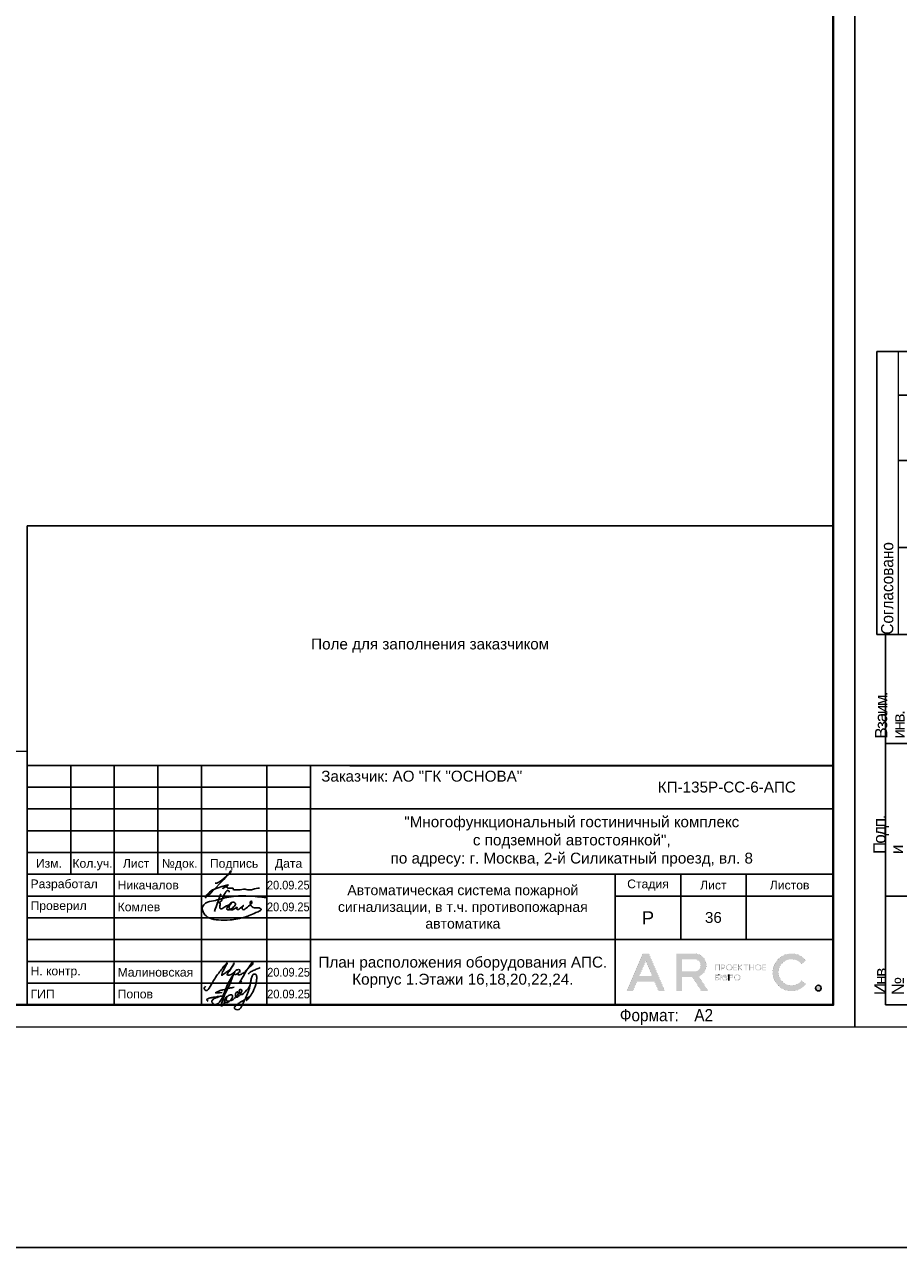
# Model space of a CAD drawing. Header units: millimetres. Extents: x 303602 to 13248484, y -10200551 to -26241.
# Tile 37 of 51: x 848006 to 868067, y -104490 to -76414. Entities that reach past the tile are written whole.
import ezdxf
from ezdxf.enums import TextEntityAlignment as Align

# ---------------------------------------------------------------- set-up
doc = ezdxf.new("R2010")
doc.units = ezdxf.units.MM
doc.layers.get('Defpoints').update_dxf_attribs({"color": 252})
for name, color, linetype, lineweight in [('DB CP Оформление', 7, 'Continuous', 25), ('format-line3', 7, 'Continuous', 13), ('RC-Извещатели_пожарные', 1, 'Continuous', 30), ('Z-000-P_SCHED', 7, 'Continuous', 20), ('Охрана входов', 252, 'Continuous', 30), ('Рамка', 7, 'Continuous', 18)]:
    doc.layers.add(name, color=color, linetype=linetype, lineweight=lineweight)
doc.layers.add('DB CP Подписи', color=7, linetype='Continuous', lineweight=25, true_color=0x0a45f5)
doc.layers.add('формат', color=250, linetype='Continuous')
doc.styles.add('Arial', font='arial.ttf', dxfattribs={"width": 0.9, "height": 699.9999999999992})
doc.styles.add('CP.Text', font='arial.ttf')
doc.styles.add('CP.Text дата', font='arial.ttf', dxfattribs={"width": 0.9})

# ---------------------------------------------------------------- blocks, each defined once
blk = doc.blocks.new('*U39')
for p, q in [((-574, 155), (-589, 155)), ((-589, 89.99999999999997), (-589, 155)), ((-574, 145), (-584, 145)), ((-574, 130), (-584, 130)), ((-574, 110), (-584, 110)), ((-587, 89.99999999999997), (-589, 89.99999999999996)), ((-587, 4.99999999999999), (-587, 89.99999999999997)), ((-574, 89.99999999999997), (-587, 89.99999999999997)), ((-574, 64.99999999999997), (-587, 64.99999999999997)), ((-574, 29.99999999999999), (-587, 29.99999999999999)), ((-574, 4.99999999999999), (-587, 4.99999999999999))]:
    blk.add_line(p, q)
at = {"color": 0, "lineweight": 0}
blk.add_lwpolyline([(-594, 4.393872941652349e-15), (6.661338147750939e-14, 6.661338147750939e-14), (3.331937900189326e-14, 420.0000000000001), (-594.0000000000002, 420.0000000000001)], close=True, dxfattribs=at)
at = {"lineweight": 40}
blk.add_lwpolyline([(-574, 5.000000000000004), (-4.999999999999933, 5.000000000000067), (-4.999999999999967, 415.0000000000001), (-574.0000000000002, 415.0000000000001)], close=True, dxfattribs=at)
at = {"layer": 'format-line3', "linetype": 'ByBlock'}
blk.add_line((-584, 89.99999999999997), (-584, 155), dxfattribs=at)
at = {"style": 'Arial', "width": 0.9}
blk.add_text('Формат:', height=2.8, dxfattribs=at).set_placement((-53.97311837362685, 1.250000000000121))
at = {"char_height": 2.8, "width": 0.2, "attachment_point": 4, "rotation": 90, "line_spacing_factor": 0.8571428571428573, "style": 'Arial'}
for s, insert in [('{\\W0.45993; }Согласовано', (-586.5827570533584, 89.99999999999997)), ('{\\W0.62543;\\T0.75; \\W1;Взаим. инв. №}', (-584, 66.13970657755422)), ('{\\W0.5838;\\T0.8; \\W1;Подп. и дата}', (-584, 39.62598852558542)), ('{\\W0.5838;\\T0.8; \\W1;Инв. № подл.}', (-583.7725095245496, 7.248463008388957))]:
    blk.add_mtext(s, dxfattribs=dict(at, insert=insert))
at = {"style": 'Arial', "width": 0.9, "flags": 8}
blk.add_attdef('FORMAT', (-36.87188609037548, 1.257088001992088), '', height=2.8, dxfattribs=at)
blk = doc.blocks.new('Попов')
at = {"layer": 'DB CP Подписи', "color": 160, "true_color": 0x0a45f5}
for points in [[(7.394956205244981, 7.032094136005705), (4.284556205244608, 0.8400941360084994), (3.982156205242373, 0.4944941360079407), (3.665356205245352, 0.2583778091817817), (3.190156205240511, 0.09837780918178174), (2.801356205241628, 0.2064941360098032), (2.509696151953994, 0.451294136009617), (2.383756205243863, 0.7680941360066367), (2.429696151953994, 0.9984941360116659), (2.62855620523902, 1.243294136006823), (3.319756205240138, 1.603294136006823), (3.895756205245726, 1.848094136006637), (4.370956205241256, 1.992094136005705), (4.918156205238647, 1.992094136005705)], [(5.979696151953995, 4.069175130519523), (4.859696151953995, -0.1216221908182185), (5.311356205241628, 0.624094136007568), (5.311356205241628, 0.8688941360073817), (5.624396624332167, 1.697142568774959), (6.247356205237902, 2.150494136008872), (6.650556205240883, 2.323294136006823), (6.909756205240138, 2.323294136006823), (7.125756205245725, 2.150494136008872), (7.125756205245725, 1.747294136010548), (6.82335620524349, 1.243294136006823), (6.333756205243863, 0.7968941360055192), (5.714556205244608, 0.5088941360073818), (5.412156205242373, 0.5952941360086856), (5.49855620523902, 1.286494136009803), (5.817585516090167, 1.879286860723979), (5.714556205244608, 1.286494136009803), (5.829756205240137, 0.9552941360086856), (6.146556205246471, 0.8832941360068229), (6.794556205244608, 1.012894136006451), (7.528956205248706, 1.459294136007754), (8.119356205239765, 2.064094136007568), (8.407356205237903, 2.510494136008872), (8.407356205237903, 2.899294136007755), (8.320956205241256, 3.028894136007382), (8.090556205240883, 2.956894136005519), (7.816956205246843, 2.366494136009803), (7.816956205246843, 1.963294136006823), (7.989756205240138, 1.776094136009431), (8.364156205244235, 1.891294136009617), (8.82495620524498, 2.323294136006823), (9.055356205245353, 2.697694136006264), (9.271356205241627, 3.302494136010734), (9.012156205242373, 3.561694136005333), (8.882556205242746, 3.561694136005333), (8.709696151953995, 3.3600941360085), (8.709696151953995, 2.978377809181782), (9.039696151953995, 2.408377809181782), (10.349696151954, 3.378377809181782), (11.11969615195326, 4.410259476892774), (11.27818451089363, 5.133235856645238), (11.35539592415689, 5.654323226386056), (11.38831620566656, 5.819447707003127), (11.35539592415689, 5.654323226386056)], [(7.394956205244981, 7.032094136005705), (6.962956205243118, 6.427294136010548), (4.918156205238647, 1.992094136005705)], [(8.094156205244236, 0.03369413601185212), (8.828556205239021, 0.5520941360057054), (9.980556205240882, 1.272094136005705), (10.85895620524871, 1.761694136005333), (10.41255620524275, 1.084894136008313), (11.57895620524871, 2.611294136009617), (12.16935620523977, 3.84969413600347), (12.471756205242, 4.713694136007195), (12.629696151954, 5.419294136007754), (12.689696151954, 6.2400941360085), (12.54375620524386, 6.945694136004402), (12.34215620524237, 7.075294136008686), (12.03975620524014, 7.075294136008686), (11.64969615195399, 6.6000941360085), (11.379696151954, 5.779294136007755), (11.21895620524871, 4.728094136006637), (10.72935620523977, 3.014494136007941), (9.418956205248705, 0.0336941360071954)], [(3.521356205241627, 2.971294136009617), (3.294445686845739, 2.859738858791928), (4.789696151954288, 2.859738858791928)], [(3.521356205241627, 2.971294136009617), (4.126156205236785, 3.244894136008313), (4.932556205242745, 3.475294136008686), (6.444556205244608, 3.835294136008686), (7.495756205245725, 4.080094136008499)], [(1.534156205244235, 0.8688941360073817), (1.303756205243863, 1.041694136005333), (1.217356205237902, 1.214494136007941), (1.447756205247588, 1.416094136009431), (2.038156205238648, 1.603294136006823), (2.815756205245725, 1.761694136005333), (3.506956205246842, 1.876894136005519), (4.357209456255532, 1.989153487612), (4.918156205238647, 1.992094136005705)]]:
    blk.add_spline(points, degree=3, dxfattribs=at)
at = {"layer": 'DB CP Подписи'}
blk.add_spline([(8.094156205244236, 0.03369413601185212), (7.791756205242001, -0.2544480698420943), (7.618956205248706, -0.4847058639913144), (7.618956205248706, -0.8015058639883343), (7.950156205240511, -1.060705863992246), (8.569356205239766, -1.060705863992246), (8.943756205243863, -0.7583058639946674), (9.116556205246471, -0.4991058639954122), (9.418956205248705, 0.0336941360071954)], degree=3, dxfattribs=at)
blk = doc.blocks.new('A$Cf51998ab')
at = {"layer": 'DB CP Подписи'}
for points in [[(2.024743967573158, 7.175397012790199), (0.02474396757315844, 3.175397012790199), (2.524743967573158, 0.1753970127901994), (9.524743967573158, 6.675397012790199), (17.02474396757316, 19.1753970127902), (23.52474396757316, 28.6753970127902), (29.02474396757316, 35.6753970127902), (35.52474396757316, 43.6753970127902), (36.52474396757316, 44.6753970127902), (30.02474396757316, 30.6753970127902), (28.52474396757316, 26.1753970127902), (28.52474396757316, 25.1753970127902), (31.52474396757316, 26.6753970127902), (36.02474396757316, 30.1753970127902), (43.52474396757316, 36.1753970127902), (45.52474396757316, 39.1753970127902), (47.52474396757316, 42.6753970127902), (47.52474396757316, 43.1753970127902), (48.02474396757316, 44.1753970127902), (40.52474396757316, 31.1753970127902), (37.52474396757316, 25.6753970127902), (40.52474396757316, 25.1753970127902), (47.02474396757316, 28.6753970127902), (47.52474396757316, 29.1753970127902)], [(66.52474396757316, 31.6753970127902), (75.02474396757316, 39.1753970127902), (79.02474396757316, 43.6753970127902), (79.52474396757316, 46.6753970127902), (75.02474396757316, 41.6753970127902), (69.02474396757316, 32.6753970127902), (61.02474396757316, 18.6753970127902), (57.02474396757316, 11.6753970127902), (61.52474396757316, 15.6753970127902)], [(57.52474396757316, 34.1753970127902), (54.52474396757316, 34.1753970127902), (50.02474396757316, 31.1753970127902), (49.52474396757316, 26.1753970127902), (54.02474396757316, 27.6753970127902), (56.02474396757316, 29.1753970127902), (58.02474396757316, 33.1753970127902), (57.52474396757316, 34.1753970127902)], [(59.02474396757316, 30.6753970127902), (55.49455854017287, 28.71229258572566), (55.52474396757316, 25.6753970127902), (57.52474396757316, 25.6753970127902), (62.02474396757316, 27.6753970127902), (65.02474396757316, 29.6753970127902), (65.52474396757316, 30.1753970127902)], [(71.80259313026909, 27.23596012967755), (75.18207571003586, 30.02247973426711), (81.43411698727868, 33.40007838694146), (87.77064376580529, 36.27103771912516), (91.06563812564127, 37.45319772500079)]]:
    blk.add_spline(points, degree=3, dxfattribs=at)
blk = doc.blocks.new('Лого')
at = {"layer": 'DB CP Оформление'}
h = blk.add_hatch(color=0, dxfattribs=at)
edge = h.paths.add_edge_path()
edge.add_line((-3.149615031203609, 491.8564630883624), (-2.145539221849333, 491.0307320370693))
edge.add_arc((-5.466713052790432, 493.7619962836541), 4.300000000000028, 39.43316774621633, 320.5668322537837, ccw=False)
edge.add_line((-2.145539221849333, 496.4932605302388), (-3.149615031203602, 495.6675294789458))
edge.add_arc((-5.466713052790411, 493.7619962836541), 3.000000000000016, 39.43316774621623, 320.5668322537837)
edge = h.paths.add_edge_path()
edge.add_arc((0.7039796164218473, 490.1453402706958), 0.65, 0, 360)
h.paths.add_polyline_path([(-38.91856638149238, 496.3972109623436), (-37.43639440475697, 492.9290438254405), (-40.40073835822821, 492.9290438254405)], flags=16)
edge = h.paths.add_edge_path(flags=16)
edge.add_line((-30.56831019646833, 493.9825875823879), (-27.63778042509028, 493.9825875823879))
edge.add_arc((-27.63778042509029, 495.2825875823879), 1.299999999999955, 270.0000000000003, 360.0000000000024)
edge.add_line((-26.33778042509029, 495.2825875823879), (-26.33778042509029, 495.4512324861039))
edge.add_arc((-27.63778042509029, 495.4512324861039), 1.300000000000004, 359.9999999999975, 449.9999999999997)
edge.add_line((-27.63778042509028, 496.7512324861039), (-30.56831019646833, 496.7512324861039))
edge.add_line((-30.56831019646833, 496.7512324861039), (-30.56831019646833, 493.9825875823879))
h.paths.add_polyline_path([(-35.9689509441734, 489.4953402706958), (-36.88082038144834, 491.6290438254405), (-40.956312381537, 491.6290438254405), (-41.8681818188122, 489.4953402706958), (-43.28192242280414, 489.4953402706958), (-39.6254366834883, 498.0512324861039), (-38.21169607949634, 498.0512324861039), (-34.55521034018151, 489.4953402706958)])
edge = h.paths.add_edge_path()
edge.add_line((-30.56831019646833, 489.4953402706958), (-31.86831019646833, 489.4953402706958))
edge.add_line((-31.86831019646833, 489.4953402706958), (-31.86831019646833, 498.0512324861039))
edge.add_line((-31.86831019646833, 498.0512324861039), (-27.63778042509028, 498.0512324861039))
edge.add_arc((-27.63778042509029, 495.4512324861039), 2.600000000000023, 0, 89.99999999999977, ccw=False)
edge.add_line((-25.03778042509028, 495.4512324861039), (-25.03778042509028, 495.2825875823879))
edge.add_arc((-27.63778042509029, 495.2825875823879), 2.600000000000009, -70.23716168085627, 0, ccw=False)
edge.add_line((-26.75864866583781, 492.8357268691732), (-24.6131234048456, 489.4953402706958))
edge.add_line((-24.6131234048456, 489.4953402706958), (-26.15818166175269, 489.4953402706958))
edge.add_line((-26.15818166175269, 489.4953402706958), (-28.20534579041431, 492.6825875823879))
edge.add_line((-28.20534579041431, 492.6825875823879), (-30.56831019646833, 492.6825875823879))
edge.add_line((-30.56831019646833, 492.6825875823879), (-30.56831019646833, 489.4953402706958))
edge = h.paths.add_edge_path(flags=16)
edge.add_line((-21.27053753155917, 492.6928723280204), (-21.27053753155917, 492.5228723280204))
edge.add_arc((-20.82053753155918, 492.5228723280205), 0.4499999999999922, 180.0000000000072, 270.0000000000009)
edge.add_line((-20.82053753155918, 492.0728723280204), (-20.69150461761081, 492.0728723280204))
edge.add_arc((-20.6915046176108, 492.5228723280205), 0.4500000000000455, 269.9999999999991, 359.9999999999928)
edge.add_line((-20.24150461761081, 492.5228723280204), (-20.24150461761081, 492.6928723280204))
edge.add_arc((-20.69150461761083, 492.6928723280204), 0.4500000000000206, 0, 89.99999999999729)
edge.add_line((-20.69150461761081, 493.1428723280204), (-20.82053753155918, 493.1428723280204))
edge.add_arc((-20.82053753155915, 492.6928723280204), 0.4500000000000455, 90.00000000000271, 180)
edge = h.paths.add_edge_path(flags=17)
edge.add_line((-21.62964566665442, 491.9228723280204), (-21.62964566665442, 492.5328723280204))
edge.add_line((-21.62964566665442, 492.5328723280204), (-21.45053753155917, 492.5328723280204))
edge.add_line((-21.45053753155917, 492.5328723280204), (-21.45053753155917, 492.5228723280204))
edge.add_arc((-20.85053753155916, 492.5228723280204), 0.6000000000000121, 180, 269.999999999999)
edge.add_line((-20.85053753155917, 491.9228723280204), (-20.66150461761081, 491.9228723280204))
edge.add_arc((-20.66150461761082, 492.5228723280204), 0.6000000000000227, 270.000000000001, 360)
edge.add_line((-20.06150461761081, 492.5228723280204), (-20.06150461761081, 492.6928723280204))
edge.add_arc((-20.66150461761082, 492.6928723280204), 0.6000000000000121, 0, 89.99999999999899)
edge.add_line((-20.66150461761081, 493.2928723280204), (-20.85053753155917, 493.2928723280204))
edge.add_arc((-20.85053753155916, 492.6928723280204), 0.6000000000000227, 90.00000000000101, 180)
edge.add_line((-21.45053753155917, 492.6928723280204), (-21.45053753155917, 492.6828723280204))
edge.add_line((-21.45053753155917, 492.6828723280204), (-21.62964566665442, 492.6828723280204))
edge.add_line((-21.62964566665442, 492.6828723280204), (-21.62964566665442, 493.2928723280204))
edge.add_line((-21.62964566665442, 493.2928723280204), (-21.80964566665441, 493.2928723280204))
edge.add_line((-21.80964566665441, 493.2928723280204), (-21.80964566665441, 491.9228723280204))
edge.add_line((-21.80964566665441, 491.9228723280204), (-21.62964566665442, 491.9228723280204))
edge = h.paths.add_edge_path(flags=16)
edge.add_line((-18.44160413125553, 492.6928723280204), (-18.44160413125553, 492.5228723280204))
edge.add_arc((-17.99160413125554, 492.5228723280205), 0.4499999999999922, 180.0000000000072, 270.0000000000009)
edge.add_line((-17.99160413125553, 492.0728723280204), (-17.86257121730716, 492.0728723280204))
edge.add_arc((-17.86257121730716, 492.5228723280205), 0.4500000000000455, 269.9999999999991, 359.9999999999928)
edge.add_line((-17.41257121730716, 492.5228723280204), (-17.41257121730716, 492.6928723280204))
edge.add_arc((-17.86257121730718, 492.6928723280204), 0.4500000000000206, 0, 89.99999999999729)
edge.add_line((-17.86257121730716, 493.1428723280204), (-17.99160413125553, 493.1428723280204))
edge.add_arc((-17.99160413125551, 492.6928723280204), 0.4500000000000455, 90.00000000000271, 180)
edge = h.paths.add_edge_path()
edge.add_line((-18.62160413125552, 492.6928723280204), (-18.62160413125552, 492.5228723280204))
edge.add_arc((-18.02160413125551, 492.5228723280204), 0.6000000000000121, 180, 269.999999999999)
edge.add_line((-18.02160413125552, 491.9228723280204), (-17.83257121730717, 491.9228723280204))
edge.add_arc((-17.83257121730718, 492.5228723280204), 0.6000000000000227, 270.000000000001, 360)
edge.add_line((-17.23257121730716, 492.5228723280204), (-17.23257121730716, 492.6928723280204))
edge.add_arc((-17.83257121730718, 492.6928723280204), 0.6000000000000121, 0, 89.99999999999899)
edge.add_line((-17.83257121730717, 493.2928723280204), (-18.02160413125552, 493.2928723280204))
edge.add_arc((-18.02160413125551, 492.6928723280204), 0.6000000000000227, 90.00000000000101, 180)
edge = h.paths.add_edge_path(flags=16)
edge.add_line((-13.61226025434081, 494.9777851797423), (-13.61226025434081, 494.8077851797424))
edge.add_arc((-13.16226025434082, 494.8077851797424), 0.4499999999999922, 180.0000000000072, 270.0000000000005)
edge.add_line((-13.16226025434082, 494.3577851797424), (-13.03322734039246, 494.3577851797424))
edge.add_arc((-13.03322734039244, 494.8077851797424), 0.4500000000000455, 269.9999999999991, 359.9999999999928)
edge.add_line((-12.58322734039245, 494.8077851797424), (-12.58322734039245, 494.9777851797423))
edge.add_arc((-13.03322734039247, 494.9777851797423), 0.4500000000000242, 0, 89.99999999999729)
edge.add_line((-13.03322734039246, 495.4277851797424), (-13.16226025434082, 495.4277851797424))
edge.add_arc((-13.16226025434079, 494.9777851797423), 0.4500000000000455, 90.00000000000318, 180)
edge = h.paths.add_edge_path()
edge.add_line((-13.79226025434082, 494.9777851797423), (-13.79226025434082, 494.8077851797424))
edge.add_arc((-13.19226025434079, 494.8077851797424), 0.6000000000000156, 180, 269.9999999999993)
edge.add_line((-13.19226025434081, 494.2077851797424), (-13.00322734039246, 494.2077851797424))
edge.add_arc((-13.00322734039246, 494.8077851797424), 0.6000000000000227, 270.000000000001, 360)
edge.add_line((-12.40322734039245, 494.8077851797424), (-12.40322734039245, 494.9777851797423))
edge.add_arc((-13.00322734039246, 494.9777851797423), 0.6000000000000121, 0, 89.99999999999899)
edge.add_line((-13.00322734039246, 495.5777851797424), (-13.19226025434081, 495.5777851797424))
edge.add_arc((-13.19226025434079, 494.9777851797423), 0.6000000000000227, 90.00000000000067, 180)
edge = h.paths.add_edge_path(flags=16)
edge.add_line((-20.28705089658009, 494.9777851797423), (-20.28705089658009, 494.8077851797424))
edge.add_arc((-19.8370508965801, 494.8077851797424), 0.4499999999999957, 180.0000000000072, 270.0000000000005)
edge.add_line((-19.83705089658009, 494.3577851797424), (-19.70801798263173, 494.3577851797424))
edge.add_arc((-19.70801798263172, 494.8077851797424), 0.4500000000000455, 269.9999999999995, 359.9999999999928)
edge.add_line((-19.25801798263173, 494.8077851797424), (-19.25801798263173, 494.9777851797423))
edge.add_arc((-19.70801798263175, 494.9777851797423), 0.4500000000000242, 0, 89.99999999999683)
edge.add_line((-19.70801798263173, 495.4277851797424), (-19.83705089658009, 495.4277851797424))
edge.add_arc((-19.83705089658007, 494.9777851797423), 0.4500000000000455, 90.00000000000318, 180)
edge = h.paths.add_edge_path()
edge.add_line((-20.46705089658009, 494.9777851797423), (-20.46705089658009, 494.8077851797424))
edge.add_arc((-19.86705089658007, 494.8077851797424), 0.6000000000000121, 180, 269.999999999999)
edge.add_line((-19.86705089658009, 494.2077851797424), (-19.67801798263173, 494.2077851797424))
edge.add_arc((-19.67801798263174, 494.8077851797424), 0.6000000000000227, 270.000000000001, 360)
edge.add_line((-19.07801798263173, 494.8077851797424), (-19.07801798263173, 494.9777851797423))
edge.add_arc((-19.67801798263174, 494.9777851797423), 0.6000000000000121, 0, 89.99999999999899)
edge.add_line((-19.67801798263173, 495.5777851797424), (-19.86705089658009, 495.5777851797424))
edge.add_arc((-19.86705089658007, 494.9777851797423), 0.6000000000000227, 90.00000000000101, 180)
edge = h.paths.add_edge_path(flags=16)
edge.add_arc((-19.22667760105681, 492.7878723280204), 0.1800000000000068, 270.0000000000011, 360)
edge.add_line((-19.04667760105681, 492.7878723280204), (-19.0466776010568, 492.9328723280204))
edge.add_arc((-19.22667760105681, 492.9328723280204), 0.1800000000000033, 0, 89.99999999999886)
edge.add_line((-19.2266776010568, 493.1128723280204), (-19.63443714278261, 493.1128723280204))
edge.add_line((-19.63443714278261, 493.1128723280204), (-19.6344371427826, 492.6078723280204))
edge.add_line((-19.6344371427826, 492.6078723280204), (-19.22667760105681, 492.6078723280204))
edge = h.paths.add_edge_path()
edge.add_line((-19.63443714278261, 491.9228723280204), (-19.81443714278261, 491.9228723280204))
edge.add_line((-19.81443714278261, 491.9228723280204), (-19.81443714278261, 493.2928723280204))
edge.add_line((-19.81443714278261, 493.2928723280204), (-19.2266776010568, 493.2928723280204))
edge.add_arc((-19.2266776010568, 492.9328723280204), 0.3600000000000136, 0, 89.99999999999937, ccw=False)
edge.add_line((-18.8666776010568, 492.9328723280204), (-18.86667760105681, 492.7878723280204))
edge.add_arc((-19.22667760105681, 492.7878723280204), 0.3600000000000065, -89.99999999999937, 0, ccw=False)
edge.add_line((-19.22667760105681, 492.4278723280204), (-19.63443714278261, 492.4278723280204))
edge.add_line((-19.63443714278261, 492.4278723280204), (-19.63443714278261, 491.9228723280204))
edge = h.paths.add_edge_path(flags=16)
edge.add_line((-22.41432519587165, 492.0728723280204), (-22.81592550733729, 492.0728723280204))
edge.add_line((-22.81592550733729, 492.0728723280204), (-22.81592550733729, 492.5700955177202))
edge.add_line((-22.81592550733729, 492.5700955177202), (-22.41432519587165, 492.5700955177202))
edge.add_arc((-22.41432519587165, 492.3900955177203), 0.17999999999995, -1.807620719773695e-11, 89.99999999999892, ccw=False)
edge.add_line((-22.23432519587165, 492.3900955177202), (-22.23432519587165, 492.2528723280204))
edge.add_arc((-22.41432519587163, 492.2528723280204), 0.1799999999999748, -90.00000000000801, 0, ccw=False)
h.paths.add_polyline_path([(-16.95626591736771, 495.5777851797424), (-17.51223811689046, 494.9677851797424), (-17.55459530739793, 494.9677851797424), (-17.55459530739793, 495.5777851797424), (-17.73459530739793, 495.5777851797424), (-17.73459530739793, 494.2077851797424), (-17.55459530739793, 494.2077851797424), (-17.55459530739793, 494.8177851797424), (-17.47826675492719, 494.8177851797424), (-16.92229455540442, 494.2077851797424), (-16.67874821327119, 494.2077851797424), (-17.32006333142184, 494.9114214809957), (-16.71271957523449, 495.5777851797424)])
edge = h.paths.add_edge_path()
edge.add_line((-22.10894538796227, 493.1128723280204), (-22.8159255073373, 493.1128723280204))
edge.add_line((-22.8159255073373, 493.1128723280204), (-22.81592550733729, 492.7200955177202))
edge.add_line((-22.81592550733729, 492.7200955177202), (-22.41432519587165, 492.7200955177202))
edge.add_arc((-22.41432519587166, 492.3600955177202), 0.3600000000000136, 0, 89.99999999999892, ccw=False)
edge.add_line((-22.05432519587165, 492.3600955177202), (-22.05432519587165, 492.2828723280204))
edge.add_arc((-22.41432519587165, 492.2828723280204), 0.3600000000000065, -89.99999999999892, 0, ccw=False)
edge.add_line((-22.41432519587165, 491.9228723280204), (-23.01592550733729, 491.9228723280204))
edge.add_line((-23.01592550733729, 491.9228723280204), (-23.01592550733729, 493.2928723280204))
edge.add_line((-23.01592550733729, 493.2928723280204), (-22.10894538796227, 493.2928723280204))
edge.add_line((-22.10894538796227, 493.2928723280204), (-22.10894538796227, 493.1128723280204))
h.paths.add_polyline_path([(-15.99401623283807, 495.3977851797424), (-16.45775531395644, 495.3977851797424), (-16.45775531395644, 495.5777851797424), (-15.35027715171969, 495.5777851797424), (-15.35027715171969, 495.3977851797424), (-15.81401623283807, 495.3977851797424), (-15.81401623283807, 494.2077851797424), (-15.99401623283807, 494.2077851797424)])
h.paths.add_polyline_path([(-14.219327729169, 494.9827851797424), (-14.219327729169, 495.5777851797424), (-14.039327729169, 495.5777851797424), (-14.039327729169, 494.2077851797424), (-14.219327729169, 494.2077851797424), (-14.219327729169, 494.8027851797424), (-14.92320967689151, 494.8027851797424), (-14.92320967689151, 494.2077851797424), (-15.10320967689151, 494.2077851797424), (-15.10320967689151, 495.5777851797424), (-14.92320967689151, 495.5777851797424), (-14.92320967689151, 494.9827851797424)])
h.paths.add_polyline_path([(-11.97615986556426, 494.8027851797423), (-11.97615986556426, 494.3877851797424), (-11.30687213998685, 494.3877851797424), (-11.30687213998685, 494.2077851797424), (-12.15615986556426, 494.2077851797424), (-12.15615986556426, 495.5777851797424), (-11.30687213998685, 495.5777851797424), (-11.30687213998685, 495.3977851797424), (-11.97615986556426, 495.3977851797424), (-11.97615986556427, 494.9827851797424), (-11.34484040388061, 494.9827851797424), (-11.34484040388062, 494.8027851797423)])
edge = h.paths.add_edge_path(flags=16)
edge.add_arc((-21.07411837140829, 495.0727851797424), 0.1800000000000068, 270.0000000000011, 360)
edge.add_line((-20.89411837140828, 495.0727851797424), (-20.89411837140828, 495.2177851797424))
edge.add_arc((-21.07411837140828, 495.2177851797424), 0.1800000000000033, 0, 89.99999999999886)
edge.add_line((-21.07411837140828, 495.3977851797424), (-21.48187791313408, 495.3977851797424))
edge.add_line((-21.48187791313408, 495.3977851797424), (-21.48187791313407, 494.8927851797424))
edge.add_line((-21.48187791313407, 494.8927851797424), (-21.07411837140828, 494.8927851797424))
h.paths.add_polyline_path([(-22.81592550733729, 494.2077851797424), (-23.01592550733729, 494.2077851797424), (-23.01592550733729, 495.5777851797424), (-21.90894538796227, 495.5777851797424), (-21.90894538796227, 494.2077851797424), (-22.10894538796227, 494.2077851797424), (-22.10894538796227, 495.3977851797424), (-22.81592550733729, 495.3977851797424)])
h.paths.add_polyline_path([(-18.65095050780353, 494.8027851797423), (-18.65095050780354, 494.3877851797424), (-17.98166278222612, 494.3877851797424), (-17.98166278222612, 494.2077851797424), (-18.83095050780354, 494.2077851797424), (-18.83095050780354, 495.5777851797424), (-17.98166278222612, 495.5777851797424), (-17.98166278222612, 495.3977851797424), (-18.65095050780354, 495.3977851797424), (-18.65095050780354, 494.9827851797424), (-18.01963104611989, 494.9827851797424), (-18.01963104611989, 494.8027851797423)])
edge = h.paths.add_edge_path()
edge.add_line((-21.48187791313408, 494.2077851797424), (-21.66187791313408, 494.2077851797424))
edge.add_line((-21.66187791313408, 494.2077851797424), (-21.66187791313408, 495.5777851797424))
edge.add_line((-21.66187791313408, 495.5777851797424), (-21.07411837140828, 495.5777851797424))
edge.add_arc((-21.07411837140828, 495.2177851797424), 0.3600000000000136, 0, 89.99999999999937, ccw=False)
edge.add_line((-20.71411837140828, 495.2177851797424), (-20.71411837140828, 495.0727851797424))
edge.add_arc((-21.07411837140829, 495.0727851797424), 0.3600000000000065, -89.99999999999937, 0, ccw=False)
edge.add_line((-21.07411837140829, 494.7127851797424), (-21.48187791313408, 494.7127851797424))
edge.add_line((-21.48187791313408, 494.7127851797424), (-21.48187791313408, 494.2077851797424))
edge = h.paths.add_edge_path()
edge.add_line((-19.81443714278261, 493.2928723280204), (-19.81443714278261, 491.9228723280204))
edge.add_line((-22.10894538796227, 493.2928723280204), (-22.10894538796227, 493.1128723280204))
at = {"layer": 'DB CP Оформление', "color": 0}
for p, q in [((-22.10894538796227, 493.2928723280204), (-22.10894538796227, 493.1128723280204)), ((-19.81443714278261, 493.2928723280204), (-19.81443714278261, 491.9228723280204))]:
    blk.add_line(p, q, dxfattribs=at)
at = {"layer": 'DB CP Оформление', "color": 0, "const_width": 0.01}
for points in [[(-35.9689509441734, 489.4953402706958), (-36.88082038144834, 491.6290438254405), (-40.956312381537, 491.6290438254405), (-41.8681818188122, 489.4953402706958), (-43.28192242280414, 489.4953402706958), (-39.6254366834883, 498.0512324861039), (-38.21169607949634, 498.0512324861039), (-34.55521034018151, 489.4953402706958)], [(-38.91856638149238, 496.3972109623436), (-37.43639440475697, 492.9290438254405), (-40.40073835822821, 492.9290438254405)], [(-22.81592550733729, 494.2077851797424), (-23.01592550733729, 494.2077851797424), (-23.01592550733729, 495.5777851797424), (-21.90894538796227, 495.5777851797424), (-21.90894538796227, 494.2077851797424), (-22.10894538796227, 494.2077851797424), (-22.10894538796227, 495.3977851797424), (-22.81592550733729, 495.3977851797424)], [(-18.65095050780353, 494.8027851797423), (-18.65095050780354, 494.3877851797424), (-17.98166278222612, 494.3877851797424), (-17.98166278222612, 494.2077851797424), (-18.83095050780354, 494.2077851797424), (-18.83095050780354, 495.5777851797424), (-17.98166278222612, 495.5777851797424), (-17.98166278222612, 495.3977851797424), (-18.65095050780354, 495.3977851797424), (-18.65095050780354, 494.9827851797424), (-18.01963104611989, 494.9827851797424), (-18.01963104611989, 494.8027851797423)], [(-16.95626591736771, 495.5777851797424), (-17.51223811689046, 494.9677851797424), (-17.55459530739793, 494.9677851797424), (-17.55459530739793, 495.5777851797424), (-17.73459530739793, 495.5777851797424), (-17.73459530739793, 494.2077851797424), (-17.55459530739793, 494.2077851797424), (-17.55459530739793, 494.8177851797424), (-17.47826675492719, 494.8177851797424), (-16.92229455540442, 494.2077851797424), (-16.67874821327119, 494.2077851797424), (-17.32006333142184, 494.9114214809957), (-16.71271957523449, 495.5777851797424)], [(-15.99401623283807, 495.3977851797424), (-16.45775531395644, 495.3977851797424), (-16.45775531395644, 495.5777851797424), (-15.35027715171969, 495.5777851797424), (-15.35027715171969, 495.3977851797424), (-15.81401623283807, 495.3977851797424), (-15.81401623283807, 494.2077851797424), (-15.99401623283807, 494.2077851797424)], [(-14.219327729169, 494.9827851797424), (-14.219327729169, 495.5777851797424), (-14.039327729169, 495.5777851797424), (-14.039327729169, 494.2077851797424), (-14.219327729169, 494.2077851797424), (-14.219327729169, 494.8027851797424), (-14.92320967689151, 494.8027851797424), (-14.92320967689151, 494.2077851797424), (-15.10320967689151, 494.2077851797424), (-15.10320967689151, 495.5777851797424), (-14.92320967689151, 495.5777851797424), (-14.92320967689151, 494.9827851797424)], [(-11.97615986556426, 494.8027851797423), (-11.97615986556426, 494.3877851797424), (-11.30687213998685, 494.3877851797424), (-11.30687213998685, 494.2077851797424), (-12.15615986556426, 494.2077851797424), (-12.15615986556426, 495.5777851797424), (-11.30687213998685, 495.5777851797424), (-11.30687213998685, 495.3977851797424), (-11.97615986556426, 495.3977851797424), (-11.97615986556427, 494.9827851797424), (-11.34484040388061, 494.9827851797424), (-11.34484040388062, 494.8027851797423)]]:
    blk.add_lwpolyline(points, close=True, dxfattribs=at)
for points in [[(-30.56831019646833, 489.4953402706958), (-31.86831019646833, 489.4953402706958), (-31.86831019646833, 498.0512324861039), (-27.63778042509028, 498.0512324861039, -0.414213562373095), (-25.03778042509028, 495.4512324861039), (-25.03778042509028, 495.2825875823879, -0.316436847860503), (-26.75864866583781, 492.8357268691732), (-24.6131234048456, 489.4953402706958), (-26.15818166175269, 489.4953402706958), (-28.20534579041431, 492.6825875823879), (-30.56831019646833, 492.6825875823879)], [(-3.149615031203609, 491.8564630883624), (-2.145539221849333, 491.0307320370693, -2.790346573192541), (-2.145539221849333, 496.4932605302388), (-3.149615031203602, 495.6675294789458, 2.790346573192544)], [(-30.56831019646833, 493.9825875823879), (-27.63778042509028, 493.9825875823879, 0.414213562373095), (-26.33778042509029, 495.2825875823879), (-26.33778042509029, 495.4512324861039, 0.414213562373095), (-27.63778042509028, 496.7512324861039), (-30.56831019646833, 496.7512324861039)], [(-21.48187791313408, 494.2077851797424), (-21.66187791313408, 494.2077851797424), (-21.66187791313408, 495.5777851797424), (-21.07411837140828, 495.5777851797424, -0.4142135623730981), (-20.71411837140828, 495.2177851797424), (-20.71411837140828, 495.0727851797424, -0.4142135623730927), (-21.07411837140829, 494.7127851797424), (-21.48187791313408, 494.7127851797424)], [(-21.07411837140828, 494.8927851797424, 0.4142135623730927), (-20.89411837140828, 495.0727851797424), (-20.89411837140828, 495.2177851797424, 0.4142135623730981), (-21.07411837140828, 495.3977851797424), (-21.48187791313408, 495.3977851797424), (-21.48187791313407, 494.8927851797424)], [(-20.46705089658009, 494.9777851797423), (-20.46705089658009, 494.8077851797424, 0.414213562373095), (-19.86705089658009, 494.2077851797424), (-19.67801798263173, 494.2077851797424, 0.414213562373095), (-19.07801798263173, 494.8077851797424), (-19.07801798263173, 494.9777851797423, 0.414213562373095), (-19.67801798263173, 495.5777851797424), (-19.86705089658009, 495.5777851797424, 0.414213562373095)], [(-20.28705089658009, 494.9777851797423), (-20.28705089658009, 494.8077851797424, 0.414213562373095), (-19.83705089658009, 494.3577851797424), (-19.70801798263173, 494.3577851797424, 0.414213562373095), (-19.25801798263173, 494.8077851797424), (-19.25801798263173, 494.9777851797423, 0.414213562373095), (-19.70801798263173, 495.4277851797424), (-19.83705089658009, 495.4277851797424, 0.414213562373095)], [(-13.79226025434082, 494.9777851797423), (-13.79226025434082, 494.8077851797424, 0.414213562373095), (-13.19226025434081, 494.2077851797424), (-13.00322734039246, 494.2077851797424, 0.414213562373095), (-12.40322734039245, 494.8077851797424), (-12.40322734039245, 494.9777851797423, 0.414213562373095), (-13.00322734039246, 495.5777851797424), (-13.19226025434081, 495.5777851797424, 0.414213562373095)], [(-13.61226025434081, 494.9777851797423), (-13.61226025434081, 494.8077851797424, 0.414213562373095), (-13.16226025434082, 494.3577851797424), (-13.03322734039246, 494.3577851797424, 0.414213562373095), (-12.58322734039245, 494.8077851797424), (-12.58322734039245, 494.9777851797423, 0.414213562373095), (-13.03322734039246, 495.4277851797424), (-13.16226025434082, 495.4277851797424, 0.414213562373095)], [(-22.10894538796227, 493.1128723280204), (-22.8159255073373, 493.1128723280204), (-22.81592550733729, 492.7200955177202), (-22.41432519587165, 492.7200955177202, -0.4142135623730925), (-22.05432519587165, 492.3600955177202), (-22.05432519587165, 492.2828723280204, -0.4142135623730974), (-22.41432519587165, 491.9228723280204), (-23.01592550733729, 491.9228723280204), (-23.01592550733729, 493.2928723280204), (-22.10894538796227, 493.2928723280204)], [(-22.41432519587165, 492.0728723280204), (-22.81592550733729, 492.0728723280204), (-22.81592550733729, 492.5700955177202), (-22.41432519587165, 492.5700955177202, -0.4142135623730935), (-22.23432519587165, 492.3900955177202), (-22.23432519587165, 492.2528723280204, -0.4142135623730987)], [(-21.62964566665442, 491.9228723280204), (-21.62964566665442, 492.5328723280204), (-21.45053753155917, 492.5328723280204), (-21.45053753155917, 492.5228723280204, 0.414213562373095), (-20.85053753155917, 491.9228723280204), (-20.66150461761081, 491.9228723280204, 0.414213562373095), (-20.06150461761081, 492.5228723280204), (-20.06150461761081, 492.6928723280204, 0.414213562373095), (-20.66150461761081, 493.2928723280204), (-20.85053753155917, 493.2928723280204, 0.414213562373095), (-21.45053753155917, 492.6928723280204), (-21.45053753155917, 492.6828723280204), (-21.62964566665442, 492.6828723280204), (-21.62964566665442, 493.2928723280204), (-21.80964566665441, 493.2928723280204), (-21.80964566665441, 491.9228723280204)], [(-21.27053753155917, 492.6928723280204), (-21.27053753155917, 492.5228723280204, 0.414213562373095), (-20.82053753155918, 492.0728723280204), (-20.69150461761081, 492.0728723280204, 0.414213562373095), (-20.24150461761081, 492.5228723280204), (-20.24150461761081, 492.6928723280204, 0.414213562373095), (-20.69150461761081, 493.1428723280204), (-20.82053753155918, 493.1428723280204, 0.414213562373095)], [(-19.63443714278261, 491.9228723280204), (-19.81443714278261, 491.9228723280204), (-19.81443714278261, 493.2928723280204), (-19.2266776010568, 493.2928723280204, -0.4142135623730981), (-18.8666776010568, 492.9328723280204), (-18.86667760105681, 492.7878723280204, -0.4142135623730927), (-19.22667760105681, 492.4278723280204), (-19.63443714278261, 492.4278723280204)], [(-19.22667760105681, 492.6078723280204, 0.4142135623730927), (-19.04667760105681, 492.7878723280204), (-19.0466776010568, 492.9328723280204, 0.4142135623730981), (-19.2266776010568, 493.1128723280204), (-19.63443714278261, 493.1128723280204), (-19.6344371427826, 492.6078723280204)], [(-18.62160413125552, 492.6928723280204), (-18.62160413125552, 492.5228723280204, 0.414213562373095), (-18.02160413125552, 491.9228723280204), (-17.83257121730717, 491.9228723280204, 0.414213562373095), (-17.23257121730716, 492.5228723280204), (-17.23257121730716, 492.6928723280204, 0.414213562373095), (-17.83257121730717, 493.2928723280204), (-18.02160413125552, 493.2928723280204, 0.414213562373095)], [(-18.44160413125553, 492.6928723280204), (-18.44160413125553, 492.5228723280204, 0.414213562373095), (-17.99160413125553, 492.0728723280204), (-17.86257121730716, 492.0728723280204, 0.414213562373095), (-17.41257121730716, 492.5228723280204), (-17.41257121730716, 492.6928723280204, 0.414213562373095), (-17.86257121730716, 493.1428723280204), (-17.99160413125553, 493.1428723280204, 0.414213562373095)]]:
    blk.add_lwpolyline(points, format="xyb", close=True, dxfattribs=at)
at = {"layer": 'DB CP Оформление', "color": 0}
blk.add_circle((0.7039796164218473, 490.1453402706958), 0.65, dxfattribs=at)
at = {"layer": 'Defpoints', "color": 0}
blk.add_lwpolyline([(-45.89650028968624, 501.2732863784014), (4.103499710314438, 501.2732863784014), (4.103499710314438, 486.2732863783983), (-45.89650028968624, 486.2732863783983)], close=True, dxfattribs=at)
blk = doc.blocks.new('A$C5BE547C8')
at = {"layer": 'DB CP Подписи', "color": 160, "true_color": 0x0a45f5}
for points in [[(-36.17550682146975, 134.4371501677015), (61.71678818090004, 412.4869762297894)], [(12.77064067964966, 273.4620631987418), (54.9465189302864, 284.4855278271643), (94.154754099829, 355.2698806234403), (190.2780455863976, 461.4464249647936), (197.8667517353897, 439.9583000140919)], [(553.6754189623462, 292.4671654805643), (541.1363445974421, 294.8536106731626), (543.5881781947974, 221.3447915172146), (618.3679039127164, 188.8783703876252), (688.8570107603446, 181.5274854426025), (702.341915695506, 169.2760206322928), (655.1448083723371, 128.8461685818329), (445.8771119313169, 43.72502877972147), (210.5232081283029, -1.356840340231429), (25.1820216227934, -2.336883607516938), (-119.9528827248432, 30.00445333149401), (-207.229957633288, 105.4676031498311), (-226.8427679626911, 202.491644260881), (-177.8107121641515, 263.2541753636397), (-54.24994114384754, 301.4757719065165), (189.9297362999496, 360.2782164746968), (498.8316938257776, 377.9189649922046), (787.0024744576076, 349.3846527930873)], [(12.77064067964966, 273.4620631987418), (53.68175455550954, 259.2054039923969), (47.35787273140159, 207.3811667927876), (60.00563637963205, 173.2529950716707), (97.94904722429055, 183.3650324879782)], [(97.94904722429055, 183.3650324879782), (177.0679458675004, 224.8184770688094), (161.8986921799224, 163.5096667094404), (207.1457470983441, 161.4226177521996), (266.314922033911, 204.5548820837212), (296.9437179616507, 255.3396693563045), (253.785020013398, 280.3842265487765), (197.7158576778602, 243.8061435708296), (177.076149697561, 224.897245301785)], [(240.4512582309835, 278.160545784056), (216.6761126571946, 242.9138925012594), (193.0570860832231, 200.9501308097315), (214.3763311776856, 163.8837520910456), (260.4151262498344, 165.1061032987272), (324.2741268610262, 195.7046833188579), (317.2758679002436, 178.2197674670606), (323.3993369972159, 165.9803596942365), (371.5122399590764, 186.0879841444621), (421.3747226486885, 228.0517155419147), (401.2547955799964, 186.9622102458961), (414.3764636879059, 162.4833644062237), (464.2389463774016, 183.4652452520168), (539.4700353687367, 247.2851138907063), (556.5207641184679, 274.5734312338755), (553.6754189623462, 292.4671654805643)]]:
    blk.add_spline(points, degree=3, dxfattribs=at)
blk = doc.blocks.new('Никачалов')
blk.add_lwpolyline([(-307.2528087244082, -10.52482762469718), (-266.7209943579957, -10.52482762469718), (-217.2917009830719, 12.19796214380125), (-151.053767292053, 56.65713122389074), (-104.5903002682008, 97.1639252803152), (-42.3079472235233, 148.5397506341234), (-2.762450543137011, 181.1417946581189), (25.90605847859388, 213.7455219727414), (43.7010164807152, 235.4819012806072), (55.56432182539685, 255.2404097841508), (61.49597449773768, 269.0720390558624), (48.64291482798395, 267.0958515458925), (20.96416013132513, 227.5771512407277), (-26.48906123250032, 171.2625404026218), (-43.29770154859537, 147.551656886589), (-106.566372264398, 73.45304175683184), (-171.8145516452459, 1.330614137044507), (-320.1058683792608, -151.8054015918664), (-406.1148320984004, -241.7118334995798), (-487.1818974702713, -312.8461673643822), (-518.8162328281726, -343.4720238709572), (-528.703466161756, -345.4482113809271), (-526.7239574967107, -334.5808633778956), (-516.8401608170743, -316.7968590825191), (-494.0998678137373, -283.2067213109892), (-477.294664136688, -261.4703420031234), (-435.7730954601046, -217.0111729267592), (-400.1831794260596, -188.3598206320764), (-362.6171914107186, -168.6013121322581), (-318.1297963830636, -150.8173078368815), (-234.0969046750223, -118.213580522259), (-154.0195936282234, -90.55032198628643), (-5.728276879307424, -52.01971543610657), (-125.3510846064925, -134.0213973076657), (-130.2929829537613, -133.0333035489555), (-128.316910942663, -131.0571160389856), (-95.39726961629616, -111.8204287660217), (-59.85203000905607, -95.76348443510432), (-27.71938084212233, -87.49177623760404), (-25.77080201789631, -90.41229184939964), (-29.66795968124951, -102.5757764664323), (-30.15252690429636, -110.3610126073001), (-29.17995580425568, -115.7122051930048), (-24.3102270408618, -121.0650810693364), (-17.49535610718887, -123.4974413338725), (-8.24390245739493, -125.9314848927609), (2.468126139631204, -127.3909010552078), (14.15272583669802, -127.3909010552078), (101.7906602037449, -127.3909010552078), (105.0348549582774, -129.2711407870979), (104.8664592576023, -152.815378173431), (110.9218312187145, -158.3651994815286), (128.4246742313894, -163.9133375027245), (156.4780234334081, -166.202617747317), (264.0107071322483, -165.9518068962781), (307.6251938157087, -158.1497378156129), (346.3905716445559, -151.961947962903), (383.8122205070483, -151.961947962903), (403.5351374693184, -158.7119581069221), (436.9152894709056, -161.67118948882), (526.11689822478, -161.927050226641), (598.5373598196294, -138.5208429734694), (676.6111056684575, -125.8742528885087), (713.761259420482, -126.4129070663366)])
blk = doc.blocks.new('ауацуа')
at = {"layer": 'DB CP Оформление'}
for p, q in [((-901444.4389830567, -47611.55045884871), (-882944.4389830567, -47611.55045884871)), ((-901444.4389830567, -53111.55045884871), (-901444.4389830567, -47611.55045884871)), ((-900444.4389830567, -47611.55045884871), (-900444.4389830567, -50111.55045884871)), ((-899444.4389830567, -47611.55045884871), (-899444.4389830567, -53111.55045884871)), ((-898444.4389830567, -47611.55045884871), (-898444.4389830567, -50111.55045884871)), ((-897444.4389830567, -47611.55045884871), (-897444.4389830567, -53111.55045884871)), ((-895944.4389830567, -47611.55045884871), (-895944.4389830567, -53111.55045884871)), ((-894944.4389830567, -53111.55045884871), (-894944.4389830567, -47612.58197722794)), ((-901444.4389830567, -48111.55045884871), (-894944.4389830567, -48111.55045884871)), ((-901444.4389830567, -48611.55045884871), (-894944.4389830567, -48611.55045884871)), ((-894944.4389830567, -48611.55045884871), (-882944.4389830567, -48611.55045884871)), ((-901444.4389830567, -49111.55045884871), (-894944.4389830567, -49111.55045884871)), ((-901444.4389830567, -49611.55045884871), (-894944.4389830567, -49611.55045884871)), ((-901444.4389830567, -50111.55045884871), (-882944.4389830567, -50111.55045884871)), ((-887944.4389830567, -53111.55045884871), (-887944.4389830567, -50111.55045884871)), ((-887944.4389830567, -50111.55045884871), (-887944.4389830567, -53111.55045884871)), ((-886444.4389830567, -50111.55045884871), (-886444.4389830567, -51611.55045884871)), ((-884944.4389830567, -50111.55045884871), (-884944.4389830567, -51611.55045884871)), ((-901444.4389830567, -50611.55045884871), (-894944.4389830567, -50611.55045884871)), ((-887944.4389830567, -50611.55045884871), (-882944.4389830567, -50611.55045884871)), ((-901444.4389830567, -51111.55045884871), (-894944.4389830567, -51111.55045884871)), ((-901444.4389830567, -51611.55045884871), (-894944.4389830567, -51611.55045884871)), ((-894944.4389830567, -51611.55045884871), (-882944.4389830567, -51611.55045884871)), ((-901444.4389830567, -52111.55045884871), (-894944.4389830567, -52111.55045884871)), ((-901444.4389830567, -52611.55045884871), (-894944.4389830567, -52611.55045884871)), ((-901444.4389830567, -53111.55045884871), (-882944.4389830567, -53111.55045884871))]:
    blk.add_line(p, q, dxfattribs=at)
at = {"layer": 'DB CP Оформление', "ltscale": 100}
blk.add_line((-882944.4389830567, -53111.55045884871), (-882944.4389830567, -47611.55045884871), dxfattribs=at)
at = {"layer": 'DB CP Оформление'}
blk.add_lwpolyline([(-887944.4389830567, -51611.55045884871), (-882944.4389830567, -51611.55045884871), (-882944.4389830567, -53111.55045884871), (-887944.4389830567, -53111.55045884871)], close=True, dxfattribs=at)
at = {"layer": 'DB CP Оформление', "color": 0, "xscale": 100, "yscale": 100, "zscale": 100}
blk.add_blockref('Лого', (-883354.7889540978, -101738.8790966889), dxfattribs=at)
at = {"layer": 'DB CP Подписи'}
blk.add_blockref('Никачалов', (-896824.2117446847, -50303.85781468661), dxfattribs=at)
at = {"layer": 'DB CP Подписи', "color": 160, "true_color": 0x0a45f5, "xscale": 1.445624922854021, "yscale": 1.445624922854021, "zscale": 1.445624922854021}
blk.add_blockref('A$C5BE547C8', (-897091.0831624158, -51157.1531102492), dxfattribs=at)
at = {"layer": 'DB CP Подписи'}
for name, p, xscale, yscale, zscale in [('A$Cf51998ab', (-897379.3541802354, -52782.28930560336), 14.0625, 14.0625, 14.0625), ('Попов', (-897444.4389830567, -53111.55045884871), 100, 100, 100)]:
    blk.add_blockref(name, p, dxfattribs=dict(at, xscale=xscale, yscale=yscale, zscale=zscale))
at = {"layer": 'DB CP Оформление', "style": 'CP.Text'}
for s, p in [('Изм.', (-900944.4389830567, -49861.55045884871)), ('Кол.уч.', (-899944.4389830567, -49861.55045884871)), ('Лист', (-898944.4389830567, -49861.55045884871)), ('№док.', (-897944.4389830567, -49861.55045884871)), ('Подпись', (-896694.4389830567, -49861.55045884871)), ('Дата', (-895444.4389830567, -49861.55045884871))]:
    blk.add_text(s, height=200, dxfattribs=at).set_placement(p, align=Align.MIDDLE_CENTER)
at = {"layer": 'DB CP Оформление'}
for s, insert, char_height, width, attachment_point, style in [('\\pxi1,t1;Заказчик: АО "ГК "ОСНОВА"', (-894944.4389830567, -47861.55045884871), 250, 8500, 4, 'CP.Text'), ('КП-135Р-СС-6-АПС', (-886970.4668877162, -48111.55045884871), 250, 3500.000000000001, 4, 'CP.Text'), ('"Многофункциональный гостиничный комплекс ^Jс подземной автостоянкой", \\Pпо адресу: г. Москва, 2-й Силикатный проезд, вл. 8', (-888944.4389830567, -49361.55045884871), 250, 12000, 5, 'CP.Text'), (' Разработал', (-901444.4389830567, -50361.55045884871), 200, 1999.999999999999, 4, 'CP.Text'), (' Никачалов', (-899444.4389830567, -50361.55045884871), 200, 1999.999999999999, 4, 'CP.Text'), ('20.09.25', (-895450.4190462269, -50361.55045884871), 200, 1000, 5, 'CP.Text дата'), ('Стадия', (-887194.4389830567, -50361.55045884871), 200, 1499.999999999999, 5, 'CP.Text'), ('Лист', (-885694.4389830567, -50361.55045884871), 200, 1499.999999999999, 5, 'CP.Text'), ('Листов', (-883944.4389830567, -50361.55045884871), 200, 2000, 5, 'CP.Text'), ('\\pxl0.2375,r0.2375;Автоматическая система пожарной сигнализации, в т.ч. противопожарная автоматика', (-891444.4389830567, -50861.55045884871), 230, 6999.999999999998, 5, 'CP.Text'), (' Проверил', (-901444.4389830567, -50861.55045884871), 200, 1999.999999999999, 4, 'CP.Text'), (' Комлев', (-899444.4389830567, -50861.55045884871), 200, 1999.999999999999, 4, 'CP.Text'), ('20.09.25', (-895450.4190462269, -50861.55045884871), 200, 1000, 5, 'CP.Text дата'), ('Р', (-887194.4389830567, -51111.55045884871), 300, 1499.999999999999, 5, 'CP.Text'), (' Н. контр.', (-901444.4389830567, -52361.55045884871), 200, 1999.999999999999, 4, 'CP.Text'), (' Малиновская', (-899444.4389830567, -52361.55045884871), 200, 1999.999999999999, 4, 'CP.Text'), ('20.09.25', (-895444.4389830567, -52361.55045884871), 200, 1000, 5, 'CP.Text дата'), (' ГИП', (-901444.4389830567, -52861.55045884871), 200, 1999.999999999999, 4, 'CP.Text'), (' Попов', (-899444.4389830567, -52861.55045884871), 200, 1999.999999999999, 4, 'CP.Text'), ('20.09.25', (-895444.4389830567, -52861.55045884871), 200, 1000, 5, 'CP.Text дата')]:
    blk.add_mtext(s, dxfattribs=dict(at, insert=insert, char_height=char_height, width=width, attachment_point=attachment_point, style=style))

msp = doc.modelspace()

# ---------------------------------------------------------------- linework, layer by layer
at = {"layer": 'Defpoints'}
msp.add_line((848067.3991586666, -87921.37234202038), (866567.3991586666, -87921.37234202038), dxfattribs=at)
at = {"layer": 'Defpoints', "color": 0, "lineweight": 18, "ltscale": 0.008333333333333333}
msp.add_line((855470.5888891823, -93429.0613026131), (866567.3993003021, -93429.06130261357), dxfattribs=at)
at = {"layer": 'Defpoints'}
for points in [[(848067.3993003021, -87921.37243771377), (866567.3993003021, -87921.37243771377), (866567.3993003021, -93421.37243769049), (848067.3993003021, -93421.37243769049)], [(848067.3993003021, -93421.37243769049), (866567.3993003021, -93421.37243769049), (866567.3993003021, -98921.3724376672), (848067.3993003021, -98921.3724376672)]]:
    msp.add_lwpolyline(points, close=True, dxfattribs=at)
at = {"layer": 'Defpoints', "color": 3, "lineweight": 30}
msp.add_lwpolyline([(839404.4746632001, -93110.37234197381), (848067.4746632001, -93099.37234197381), (848067.4746632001, -98921.37234197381), (839404.4746632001, -98932.37234197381)], close=True, dxfattribs=at)
at = {"layer": 'RC-Извещатели_пожарные', "lineweight": 30}
msp.add_lwpolyline([(329285, -48338), (1052378, -48338), (1052378, -104490), (329285, -104490)], close=True, dxfattribs=at)
at = {"layer": 'Охрана входов', "color": 0, "lineweight": 18, "ltscale": 0.008333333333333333}
for p, q in [((866567.3993003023, -89089.06302910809), (866567.4005274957, -90825.06233850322)), ((866567.4005274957, -90825.06233850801), (866567.4005274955, -93429.06130260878))]:
    msp.add_line(p, q, dxfattribs=at)
at = {"layer": 'Рамка'}
for p in [(866567.3993003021, -93421.3724376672), (848067.3993003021, -98921.3724376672)]:
    msp.add_line(p, (866567.3993003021, -98921.3724376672), dxfattribs=at)
msp.add_lwpolyline([(809667.3993003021, -98921.3724376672), (866567.3993003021, -98921.3724376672), (866567.3993003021, -57921.3724376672), (809667.3993003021, -57921.3724376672)], close=True, dxfattribs=at)

# ---------------------------------------------------------------- block references
msp.add_blockref('ауацуа', (1749511.838283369, -45809.82197881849))
at = {"layer": 'формат', "xscale": 100, "yscale": 100, "zscale": 100}
msp.add_blockref('*U39', (867067.3993003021, -99421.3724376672), dxfattribs=at).add_auto_attribs({'FORMAT': 'А2'})
msp.add_blockref('*U39', (926467.3993003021, -99421.3724376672), dxfattribs=at)

# ---------------------------------------------------------------- texts
at = {"layer": 'Defpoints', "insert": (857317.3992294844, -90671.37238954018), "char_height": 250, "width": 18500, "attachment_point": 5, "style": 'CP.Text'}
msp.add_mtext('\\pxl0.2375,r0.2375;Поле для заполнения заказчиком', dxfattribs=at)
at = {"layer": 'Z-000-P_SCHED', "insert": (858067.399300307, -98171.3724376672), "char_height": 250, "width": 6999.999999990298, "attachment_point": 5, "line_spacing_factor": 0.9417779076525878, "style": 'CP.Text'}
msp.add_mtext('План расположения оборудования АПС.\\PКорпус 1.Этажи 16,18,20,22,24.', dxfattribs=at)
at = {"layer": 'Рамка', "style": 'CP.Text'}
msp.add_text('36', height=250, dxfattribs=at).set_placement((863818.0106865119, -96912.99866103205), align=Align.MIDDLE_CENTER)

doc.saveas('drawing.dxf')
